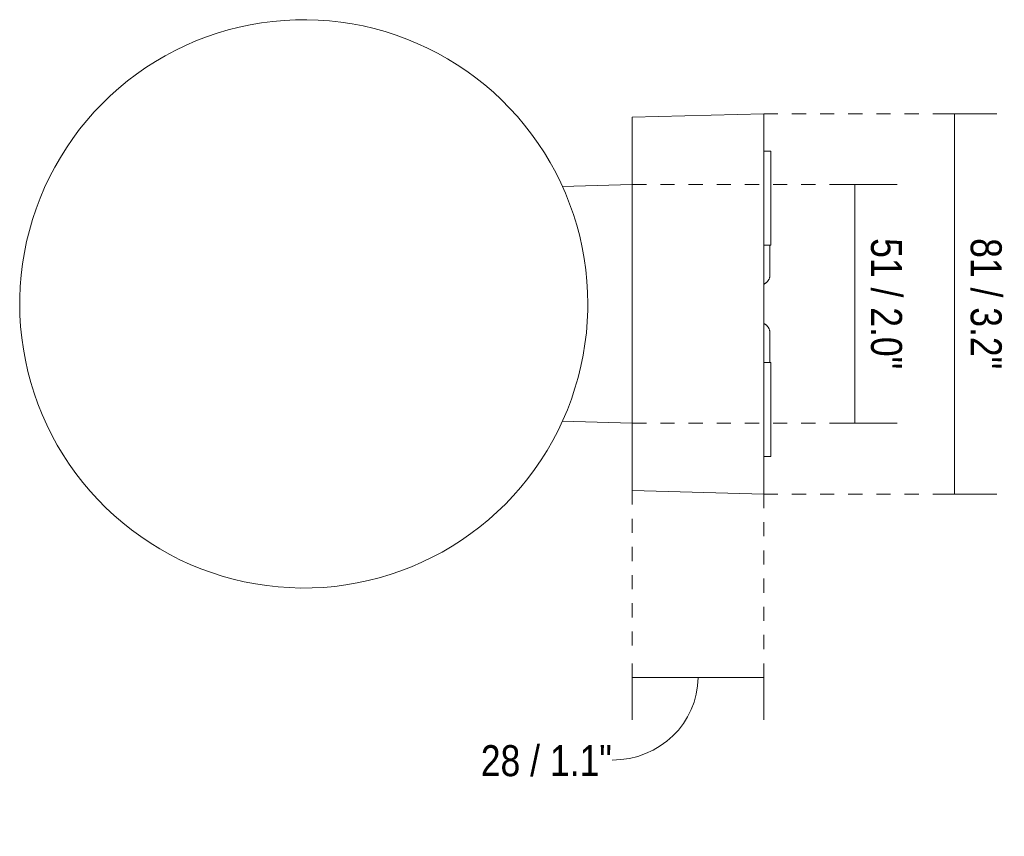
# Model space of a CAD drawing. Header units: millimetres. Extents: x -3130 to -1958, y 885 to 6569.
# Tile 4 of 4: x -3130 to -2920, y 6395 to 6569. Entities that reach past the tile are written whole.
import ezdxf

# ---------------------------------------------------------------- set-up
doc = ezdxf.new("R2010")
doc.units = ezdxf.units.MM
doc.linetypes.add('Dash', pattern=[6, 3, -3])
doc.layers.add('A-ANNO-DIMS', color=7, linetype='Dash', lineweight=9, true_color=0xd2d2d2)
doc.layers.add('A-ANNO-DIMS-3', color=7, linetype='Continuous', lineweight=9)
doc.layers.add('E-LITE-EQPM', color=7, linetype='Continuous', lineweight=20)
doc.styles.add('Arial Narrow', font='ARIALN.TTF', dxfattribs={"height": 6.6})
doc.dimstyles.new('FARO_-_2_2mm_Arial_Narrow_mm_Inch_Right', dxfattribs={"dimscale": 304.8, "dimtxt": 6.754644, "dimasz": 0, "dimexe": 0.029528, "dimexo": 0.0625, "dimgap": 0.004921, "dimtad": 1, "dimdec": 0, "dimzin": 0, "dimdsep": 46, "dimtxsty": 'Arial Narrow', "dimblk1": 'NONE', "dimblk2": 'NONE', "dimsah": 1, "dimcen": 0.09, "dimadec": 0, "dimazin": 0, "dimtfac": 1, "dimtdec": 4, "dimtix": 1, "dimtmove": 0, "dimatfit": 3, "dimfxl": 0.009843, "dimfxlon": 1, "dimtvp": 1, "dimtolj": 1, "dimtzin": 0, "dimarcsym": 2})
doc.dimstyles.new('FARO_-_2_2mm_Arial_Narrow_mm_Inch_Right_1', dxfattribs={"dimscale": 304.8, "dimtxt": 6.754644, "dimasz": 0, "dimexe": 0.029528, "dimexo": 0.0625, "dimgap": 0.004921, "dimtad": 1, "dimdec": 0, "dimzin": 0, "dimdsep": 46, "dimtxsty": 'Arial Narrow', "dimblk1": 'NONE', "dimblk2": 'NONE', "dimsah": 1, "dimcen": 0.09, "dimadec": 0, "dimazin": 0, "dimtfac": 1, "dimtdec": 4, "dimtix": 1, "dimtmove": 1, "dimatfit": 3, "dimfxl": 0.009843, "dimfxlon": 1, "dimtvp": 1, "dimtolj": 1, "dimtzin": 0, "dimarcsym": 2})

# ---------------------------------------------------------------- blocks, each defined once
blk = doc.blocks.new('WALL - 71743 KILA Dark grey wall lamp transparent-480514-Planta_PDF')
at = {"layer": 'E-LITE-EQPM'}
for p, q in [((-2999.35, 6548.53), (-2971.35, 6549.26)), ((-2971.35, 6549.26), (-2971.35, 6468.29)), ((-2999.35, 6469.03), (-2999.35, 6548.53)), ((-2969.85, 6541.28), (-2971.35, 6541.28)), ((-2969.85, 6541.28), (-2969.85, 6521.28)), ((-3014.27, 6533.78), (-2999.35, 6534.18)), ((-2971.35, 6521.28), (-2969.85, 6521.28)), ((-2969.85, 6496.27), (-2971.35, 6496.27)), ((-2969.85, 6496.27), (-2969.85, 6476.27)), ((-2999.35, 6483.38), (-3014.27, 6483.77)), ((-2971.35, 6476.27), (-2969.85, 6476.27)), ((-2971.35, 6468.29), (-2999.35, 6469.03))]:
    blk.add_line(p, q, dxfattribs=at)
at = {"layer": 'E-LITE-EQPM', "flags": 128}
for points in [[(-3008.82, 6508.78), (-3008.87, 6511.2), (-3009.01, 6513.61), (-3009.25, 6516.02), (-3009.59, 6518.42), (-3010.03, 6520.8), (-3010.55, 6523.16), (-3011.18, 6525.5), (-3011.89, 6527.81), (-3012.7, 6530.09), (-3013.6, 6532.34), (-3014.58, 6534.55), (-3015.66, 6536.71), (-3016.82, 6538.84), (-3018.06, 6540.91), (-3019.39, 6542.94), (-3020.79, 6544.91), (-3022.28, 6546.82), (-3023.83, 6548.67), (-3025.47, 6550.46), (-3027.17, 6552.18), (-3028.94, 6553.83), (-3030.77, 6555.41), (-3032.67, 6556.91), (-3034.62, 6558.34), (-3036.63, 6559.69), (-3038.69, 6560.95), (-3040.8, 6562.14), (-3042.96, 6563.23), (-3045.16, 6564.24), (-3047.4, 6565.16), (-3049.67, 6566), (-3051.97, 6566.74), (-3054.3, 6567.38), (-3056.66, 6567.94), (-3059.04, 6568.4), (-3061.43, 6568.76), (-3063.83, 6569.03), (-3066.25, 6569.2), (-3068.67, 6569.27), (-3071.08, 6569.25), (-3073.5, 6569.13), (-3075.91, 6568.92), (-3078.31, 6568.6), (-3080.7, 6568.2), (-3083.06, 6567.69), (-3085.41, 6567.1), (-3087.73, 6566.41), (-3090.02, 6565.63), (-3092.27, 6564.75), (-3094.49, 6563.79), (-3096.67, 6562.74), (-3098.81, 6561.6), (-3100.9, 6560.38), (-3102.94, 6559.08), (-3104.92, 6557.69), (-3106.85, 6556.23), (-3108.72, 6554.69), (-3110.52, 6553.08), (-3112.26, 6551.39), (-3113.93, 6549.64), (-3115.53, 6547.83), (-3117.05, 6545.95), (-3118.5, 6544.01), (-3119.87, 6542.01), (-3121.16, 6539.96), (-3122.36, 6537.87), (-3123.49, 6535.72), (-3124.52, 6533.53), (-3125.47, 6531.31), (-3126.32, 6529.04), (-3127.09, 6526.75), (-3127.76, 6524.42), (-3128.34, 6522.07), (-3128.82, 6519.7), (-3129.21, 6517.32), (-3129.51, 6514.91), (-3129.7, 6512.5), (-3129.8, 6510.08), (-3129.82, 6508.78)], [(-2970.02, 6515.01), (-2970.02, 6515.02), (-2970.02, 6515.04), (-2970.02, 6515.08), (-2970.02, 6515.13), (-2970.02, 6515.2), (-2970.02, 6515.29), (-2970.02, 6515.39), (-2970.02, 6515.5), (-2970.02, 6515.63), (-2970.02, 6515.77), (-2970.02, 6515.93), (-2970.02, 6516.1), (-2970.02, 6516.29), (-2970.02, 6516.49), (-2970.02, 6516.7), (-2970.02, 6516.93), (-2970.02, 6517.16), (-2970.02, 6517.41), (-2970.02, 6517.67), (-2970.02, 6517.95), (-2970.02, 6518.23), (-2970.02, 6518.52), (-2970.02, 6518.83), (-2970.02, 6519.14), (-2970.02, 6519.46), (-2970.02, 6519.79), (-2970.02, 6520.13), (-2970.02, 6520.47), (-2970.02, 6520.83), (-2970.02, 6521.18), (-2970.02, 6521.28)], [(-2970.02, 6517.05), (-2970.02, 6516.82), (-2970.02, 6516.6), (-2970.02, 6516.4), (-2970.02, 6516.2), (-2970.02, 6516.02), (-2970.02, 6515.86), (-2970.02, 6515.71), (-2970.02, 6515.57), (-2970.02, 6515.45), (-2970.02, 6515.34), (-2970.02, 6515.25), (-2970.02, 6515.17), (-2970.02, 6515.11), (-2970.02, 6515.06), (-2970.02, 6515.03), (-2970.02, 6515.01), (-2970.02, 6515.01)], [(-2970.02, 6515.01), (-2970.02, 6514.92), (-2970.02, 6514.83), (-2970.03, 6514.74), (-2970.04, 6514.65), (-2970.06, 6514.56), (-2970.08, 6514.48), (-2970.1, 6514.39), (-2970.13, 6514.31), (-2970.16, 6514.22), (-2970.19, 6514.14), (-2970.23, 6514.06), (-2970.27, 6513.98), (-2970.31, 6513.9), (-2970.36, 6513.82), (-2970.41, 6513.75), (-2970.46, 6513.67), (-2970.51, 6513.6), (-2970.57, 6513.53), (-2970.63, 6513.47), (-2970.69, 6513.41), (-2970.76, 6513.34), (-2970.83, 6513.29), (-2970.9, 6513.23), (-2970.97, 6513.18), (-2971.04, 6513.13), (-2971.12, 6513.08), (-2971.2, 6513.04), (-2971.28, 6513), (-2971.35, 6512.96)], [(-3129.82, 6508.78), (-3129.77, 6506.36), (-3129.62, 6503.94), (-3129.38, 6501.54), (-3129.04, 6499.14), (-3128.61, 6496.76), (-3128.08, 6494.4), (-3127.46, 6492.06), (-3126.75, 6489.75), (-3125.94, 6487.47), (-3125.04, 6485.22), (-3124.05, 6483.01), (-3122.98, 6480.84), (-3121.82, 6478.72), (-3120.58, 6476.64), (-3119.25, 6474.62), (-3117.84, 6472.65), (-3116.36, 6470.74), (-3114.8, 6468.89), (-3113.17, 6467.1), (-3111.47, 6465.38), (-3109.7, 6463.73), (-3107.87, 6462.15), (-3105.97, 6460.64), (-3104.02, 6459.22), (-3102.01, 6457.87), (-3099.94, 6456.6), (-3097.83, 6455.42), (-3095.68, 6454.32), (-3093.48, 6453.31), (-3091.24, 6452.39), (-3088.97, 6451.56), (-3086.66, 6450.82), (-3084.33, 6450.17), (-3081.98, 6449.62), (-3079.6, 6449.16), (-3077.21, 6448.8), (-3074.8, 6448.53), (-3072.39, 6448.36), (-3069.97, 6448.28), (-3067.55, 6448.3), (-3065.13, 6448.42), (-3062.72, 6448.64), (-3060.33, 6448.95), (-3057.94, 6449.36), (-3055.57, 6449.86), (-3053.23, 6450.46), (-3050.91, 6451.15), (-3048.62, 6451.93), (-3046.36, 6452.8), (-3044.14, 6453.77), (-3041.96, 6454.82), (-3039.83, 6455.95), (-3037.74, 6457.18), (-3035.7, 6458.48), (-3033.71, 6459.86), (-3031.79, 6461.33), (-3029.92, 6462.87), (-3028.12, 6464.48), (-3026.38, 6466.16), (-3024.71, 6467.91), (-3023.11, 6469.73), (-3021.58, 6471.61), (-3020.14, 6473.55), (-3018.77, 6475.54), (-3017.48, 6477.59), (-3016.27, 6479.69), (-3015.15, 6481.83), (-3014.12, 6484.02), (-3013.17, 6486.25), (-3012.31, 6488.51), (-3011.55, 6490.81), (-3010.88, 6493.13), (-3010.3, 6495.48), (-3009.81, 6497.85), (-3009.42, 6500.24), (-3009.13, 6502.64), (-3008.93, 6505.05), (-3008.83, 6507.47), (-3008.82, 6508.78)], [(-2971.35, 6504.59), (-2971.3, 6504.57), (-2971.22, 6504.53), (-2971.14, 6504.49), (-2971.06, 6504.44), (-2970.99, 6504.39), (-2970.92, 6504.34), (-2970.85, 6504.28), (-2970.78, 6504.23), (-2970.71, 6504.17), (-2970.65, 6504.1), (-2970.59, 6504.04), (-2970.53, 6503.97), (-2970.47, 6503.9), (-2970.42, 6503.83), (-2970.37, 6503.75), (-2970.32, 6503.68), (-2970.28, 6503.6), (-2970.24, 6503.52), (-2970.2, 6503.44), (-2970.17, 6503.36), (-2970.14, 6503.27), (-2970.11, 6503.19), (-2970.09, 6503.1), (-2970.07, 6503.01), (-2970.05, 6502.93), (-2970.04, 6502.84), (-2970.03, 6502.75), (-2970.02, 6502.66), (-2970.02, 6502.57), (-2970.02, 6502.55)], [(-2970.02, 6496.27), (-2970.02, 6496.54), (-2970.02, 6496.89), (-2970.02, 6497.24), (-2970.02, 6497.58), (-2970.02, 6497.92), (-2970.02, 6498.24), (-2970.02, 6498.56), (-2970.02, 6498.87), (-2970.02, 6499.17), (-2970.02, 6499.46), (-2970.02, 6499.74), (-2970.02, 6500), (-2970.02, 6500.26), (-2970.02, 6500.5), (-2970.02, 6500.73), (-2970.02, 6500.95), (-2970.02, 6501.16), (-2970.02, 6501.35), (-2970.02, 6501.53), (-2970.02, 6501.7), (-2970.02, 6501.85), (-2970.02, 6501.99), (-2970.02, 6502.11), (-2970.02, 6502.22), (-2970.02, 6502.31), (-2970.02, 6502.39), (-2970.02, 6502.45), (-2970.02, 6502.5), (-2970.02, 6502.53), (-2970.02, 6502.54), (-2970.02, 6502.55)], [(-2970.02, 6502.55), (-2970.02, 6502.54), (-2970.02, 6502.52), (-2970.02, 6502.48), (-2970.02, 6502.42), (-2970.02, 6502.35), (-2970.02, 6502.27), (-2970.02, 6502.17), (-2970.02, 6502.05), (-2970.02, 6501.93), (-2970.02, 6501.78), (-2970.02, 6501.62), (-2970.02, 6501.45), (-2970.02, 6501.27), (-2970.02, 6501.07), (-2970.02, 6500.85), (-2970.02, 6500.63), (-2970.02, 6500.48)]]:
    blk.add_lwpolyline(points, dxfattribs=at)
blk = doc.blocks.new('DIMBLOCK1-Planta_PDF')
at = {"layer": 'A-ANNO-DIMS-3', "color": 251, "true_color": 0x5b5b5b}
for p, q in [((-2954.93, 6534.18), (-2942.93, 6534.18)), ((-2951.93, 6534.18), (-2954.93, 6534.18)), ((-2951.93, 6483.38), (-2951.93, 6534.18)), ((-2954.93, 6483.38), (-2942.93, 6483.38)), ((-2951.93, 6483.38), (-2954.93, 6483.38))]:
    blk.add_line(p, q, dxfattribs=at)
at = {"layer": 'A-ANNO-DIMS-3', "color": 0, "insert": (-2941.9, 6522.77), "char_height": 6.6, "width": 33.5802, "attachment_point": 1, "rotation": 270, "line_spacing_factor": 0.974696, "style": 'Arial Narrow'}
blk.add_mtext('51 / 2.0"', dxfattribs=at)
blk = doc.blocks.new('_None')
blk = doc.blocks.new('DIMBLOCK2-Planta_PDF')
at = {"layer": 'A-ANNO-DIMS-3', "color": 251, "true_color": 0x5b5b5b}
for p, q in [((-2933.7, 6549.26), (-2921.7, 6549.26)), ((-2930.7, 6549.26), (-2933.7, 6549.26)), ((-2930.7, 6468.29), (-2930.7, 6549.26)), ((-2933.7, 6468.29), (-2921.7, 6468.29)), ((-2930.7, 6468.29), (-2933.7, 6468.29))]:
    blk.add_line(p, q, dxfattribs=at)
at = {"layer": 'A-ANNO-DIMS-3', "color": 0, "insert": (-2920.67, 6522.77), "char_height": 6.6, "width": 33.5802, "attachment_point": 1, "rotation": 270, "line_spacing_factor": 0.974696, "style": 'Arial Narrow'}
blk.add_mtext('81 / 3.2"', dxfattribs=at)
blk = doc.blocks.new('DIMBLOCK3-Planta_PDF')
at = {"layer": 'A-ANNO-DIMS-3', "color": 251, "true_color": 0x5b5b5b}
for p, q in [((-2999.35, 6432.23), (-2999.35, 6420.23)), ((-2999.35, 6429.23), (-2999.35, 6432.23)), ((-2971.35, 6432.23), (-2971.35, 6420.23)), ((-2971.35, 6429.23), (-2971.35, 6432.23)), ((-2999.35, 6429.23), (-2971.35, 6429.23))]:
    blk.add_line(p, q, dxfattribs=at)
blk.add_ellipse((-3003.63, 6429.23), major_axis=(18.28, 0), ratio=0.961036, start_param=4.712389, end_param=6.283185, dxfattribs=at)
at = {"layer": 'A-ANNO-DIMS-3', "color": 0, "insert": (-3031.61, 6414.83), "char_height": 6.6, "width": 33.5802, "attachment_point": 1, "line_spacing_factor": 0.974696, "style": 'Arial Narrow'}
blk.add_mtext('28 / 1.1"', dxfattribs=at)

msp = doc.modelspace()

# ---------------------------------------------------------------- linework, layer by layer
at = {"layer": 'A-ANNO-DIMS'}
for p, q in [((-2971.35, 6549.26), (-2931.35, 6549.26)), ((-2999.35, 6534.18), (-2954.35, 6534.18)), ((-2999.35, 6483.38), (-2954.35, 6483.38)), ((-2999.35, 6469.03), (-2999.35, 6433.29)), ((-2971.35, 6468.29), (-2931.35, 6468.29)), ((-2971.35, 6468.29), (-2971.35, 6433.29))]:
    msp.add_line(p, q, dxfattribs=at)

# ---------------------------------------------------------------- block references
at = {"layer": 'E-LITE-EQPM'}
msp.add_blockref('WALL - 71743 KILA Dark grey wall lamp transparent-480514-Planta_PDF', (0, 0), dxfattribs=at)

# ---------------------------------------------------------------- dimensions: what is measured, and where the dimension line sits
at = {"layer": 'A-ANNO-DIMS', "color": 251, "linetype": 'Continuous', "true_color": 0x5b5b5b}
for base, p1, p2, override, picture, middle in [((-2930.7, 6549.26), (-2933.7, 6468.29), (-2933.7, 6549.26), {"dimtad": 4, "dimpost": '<>', "dimfxl": 80.966412}, 'DIMBLOCK2-Planta_PDF', (-2924.92, 6508.78)), ((-2951.93, 6534.18), (-2954.93, 6483.38), (-2954.93, 6534.18), {"dimtad": 4, "dimpost": '<>', "dimfxl": 50.796052}, 'DIMBLOCK1-Planta_PDF', (-2946.15, 6508.78))]:
    dim = msp.add_linear_dim(base=base, p1=p1, p2=p2, angle=90, dimstyle='FARO_-_2_2mm_Arial_Narrow_mm_Inch_Right', override=override, dxfattribs=at)
    dim.commit()
    dim.dimension.update_dxf_attribs({"geometry": picture, "text_midpoint": middle})
dim = msp.add_linear_dim(base=(-2971.35, 6429.23), p1=(-2999.35, 6432.23), p2=(-2971.35, 6432.23), dimstyle='FARO_-_2_2mm_Arial_Narrow_mm_Inch_Right_1', override={"dimpost": '<>', "dimfxl": 28}, dxfattribs=at)
dim.commit()
dim.dimension.update_dxf_attribs({"geometry": 'DIMBLOCK3-Planta_PDF', "text_midpoint": (-3014.82, 6410.43), "dimtype": 160})

doc.saveas('drawing.dxf')
